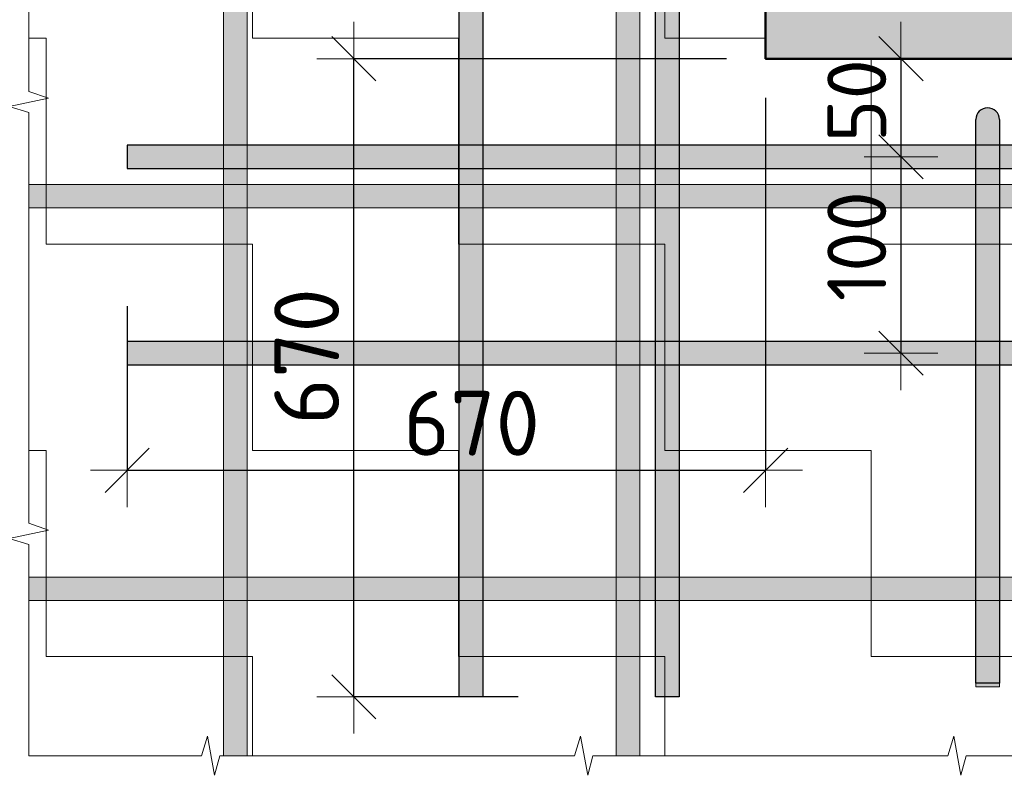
# Model space of a CAD drawing. Header units: metres. Extents: x -38 to 97, y -15 to 21.
# Tile 117 of 132: x 73.802 to 74.303, y 8.025 to 8.409. Entities that reach past the tile are written whole.
import ezdxf

# ---------------------------------------------------------------- set-up
doc = ezdxf.new("R2010")
doc.units = ezdxf.units.M
doc.header["$PDMODE"] = 65
doc.layers.add('XR$3$_3898', color=7, linetype='Continuous')
doc.layers.add('XR$5$_3898', color=7, linetype='Continuous')
doc.layers.add('XR$3$Размерная линия_ общее', color=7, linetype='Continuous', lineweight=13)
doc.layers.add('XR$5$Размерная линия_ общее', color=7, linetype='Continuous', lineweight=13)
doc.styles.add('ISOCPEUR', font='txt')
doc.dimstyles.new('DIMSTYLE_17', dxfattribs={"dimtxt": 0.03, "dimasz": 0.0375, "dimexe": 0, "dimexo": 1e-06, "dimgap": 0.015, "dimtad": 2, "dimdec": 0, "dimlfac": 1000, "dimrnd": 1, "dimzin": 12, "dimdsep": 46, "dimtxsty": 'ISOCPEUR', "dimblk1": 'ALL_ML_STRICH', "dimblk2": 'ALL_ML_STRICH', "dimsah": 1, "dimcen": 0, "dimse1": 1, "dimse2": 1, "dimclrd": 7, "dimclre": 256, "dimclrt": 7, "dimadec": 0, "dimazin": 0, "dimtfac": 1, "dimtdec": 0, "dimtix": 1, "dimtmove": 2, "dimatfit": 3, "dimfxl": 0, "dimtvp": 1.2, "dimtzin": 0, "dimlwd": 0, "dimlwe": -3, "dimarcsym": 0})
doc.dimstyles.new('DIMSTYLE_18', dxfattribs={"dimtxt": 0.03, "dimasz": 0.0375, "dimexe": 0, "dimexo": 1e-06, "dimgap": 0.015, "dimtad": 2, "dimdec": 0, "dimlfac": 1000, "dimrnd": 1, "dimzin": 12, "dimdsep": 46, "dimtxsty": 'ISOCPEUR', "dimblk1": 'ALL_ML_STRICH', "dimblk2": 'ALL_ML_STRICH', "dimsah": 1, "dimcen": 0, "dimse1": 1, "dimse2": 1, "dimclrd": 7, "dimclre": 256, "dimclrt": 7, "dimadec": 0, "dimazin": 0, "dimtfac": 1, "dimtdec": 0, "dimtix": 1, "dimtmove": 2, "dimatfit": 3, "dimfxl": 0, "dimtzin": 0, "dimlwd": 0, "dimlwe": -3, "dimarcsym": 0})
doc.dimstyles.new('DIMSTYLE_19', dxfattribs={"dimtxt": 0.03, "dimasz": 0.0375, "dimexe": 0, "dimexo": 1e-06, "dimgap": 0.015, "dimtad": 2, "dimdec": 0, "dimlfac": 1000, "dimrnd": 1, "dimzin": 12, "dimdsep": 46, "dimtxsty": 'ISOCPEUR', "dimblk1": 'ALL_ML_STRICH', "dimblk2": 'ALL_ML_STRICH', "dimsah": 1, "dimcen": 0, "dimse1": 1, "dimse2": 1, "dimclrd": 7, "dimclre": 256, "dimclrt": 7, "dimadec": 0, "dimazin": 0, "dimtfac": 1, "dimtdec": 0, "dimtix": 1, "dimtmove": 2, "dimatfit": 3, "dimfxl": 0, "dimtvp": 1.2, "dimtzin": 0, "dimlwd": 0, "dimlwe": -3, "dimarcsym": 0})
doc.dimstyles.new('DIMSTYLE_20', dxfattribs={"dimtxt": 0.03, "dimasz": 0.0375, "dimexe": 0, "dimexo": 1e-06, "dimgap": 0.015, "dimtad": 2, "dimdec": 0, "dimlfac": 1000, "dimrnd": 1, "dimzin": 12, "dimdsep": 46, "dimtxsty": 'ISOCPEUR', "dimblk1": 'ALL_ML_STRICH', "dimblk2": 'ALL_ML_STRICH', "dimsah": 1, "dimcen": 0, "dimse1": 1, "dimse2": 1, "dimclrd": 7, "dimclre": 256, "dimclrt": 7, "dimadec": 0, "dimazin": 0, "dimtfac": 1, "dimtdec": 0, "dimtix": 1, "dimtmove": 2, "dimatfit": 3, "dimfxl": 0, "dimtzin": 0, "dimlwd": 0, "dimlwe": -3, "dimarcsym": 0})
doc.dimstyles.new('DIMSTYLE_8', dxfattribs={"dimtxt": 0.033, "dimasz": 0.0375, "dimexe": 0, "dimexo": 0, "dimgap": 0.0165, "dimtad": 2, "dimdec": 0, "dimlfac": 1000, "dimrnd": 1, "dimzin": 12, "dimdsep": 46, "dimtxsty": 'ISOCPEUR', "dimblk1": 'ALL_ML_STRICH', "dimblk2": 'ALL_ML_STRICH', "dimsah": 1, "dimcen": 0, "dimclrd": 7, "dimclre": 256, "dimclrt": 7, "dimadec": 0, "dimazin": 0, "dimtfac": 1, "dimtdec": 0, "dimtix": 1, "dimtmove": 2, "dimatfit": 3, "dimfxl": 0, "dimtzin": 0, "dimlwd": 0, "dimlwe": -3, "dimarcsym": 0})
pattern_1 = [(0, (0.21, 0.21), (0.105, 0.105), [0.105, -0.105]), (90, (0.21, 0.21), (-0.105, 0.105), [0.105, -0.105])]

# ---------------------------------------------------------------- blocks, each defined once
blk = doc.blocks.new('СЛОЖНЫЙ_ОБЪЕКТ_12')
at = {"linetype": 'Continuous', "lineweight": 13, "transparency": 33554687}
blk.add_hatch(color=7, dxfattribs=at).paths.add_polyline_path([(74.11738, 8.0346), (74.11738, 8.6946), (74.10538, 8.6946), (74.10538, 8.0346)])
at = {"color": 7, "linetype": 'Continuous', "lineweight": 13, "transparency": 33554687}
blk.add_lwpolyline([(74.11738, 8.0346), (74.11738, 8.6946), (74.10538, 8.6946), (74.10538, 8.0346), (74.11738, 8.0346)], close=True, dxfattribs=at)
blk = doc.blocks.new('СЛОЖНЫЙ_ОБЪЕКТ_13')
at = {"linetype": 'Continuous', "lineweight": 13, "transparency": 33554687}
blk.add_hatch(color=7, dxfattribs=at).paths.add_polyline_path([(73.91738, 8.0346), (73.91738, 8.6946), (73.90538, 8.6946), (73.90538, 8.0346)])
at = {"color": 7, "linetype": 'Continuous', "lineweight": 13, "transparency": 33554687}
blk.add_lwpolyline([(73.91738, 8.0346), (73.91738, 8.6946), (73.90538, 8.6946), (73.90538, 8.0346), (73.91738, 8.0346)], close=True, dxfattribs=at)
blk = doc.blocks.new('ЭЛЕМЕНТ_УЗОРА_6')
at = {"color": 7, "linetype": 'Continuous', "lineweight": 13, "transparency": 33554687}
blk.add_line((73.80638, 8.0346), (73.80638, 8.0346), dxfattribs=at)
for points in [[(73.80638, 8.2546), (73.80638, 8.36218), (73.79638, 8.36526), (73.81638, 8.36944), (73.80638, 8.37296), (73.80638, 8.4746)], [(73.80638, 8.0346), (73.80638, 8.0346), (73.80638, 8.14218), (73.79638, 8.14526), (73.81638, 8.14944), (73.80638, 8.15296), (73.80638, 8.2546)], [(73.99638, 8.0346), (73.90347, 8.0346), (73.90081, 8.0246), (73.8972, 8.0446), (73.89416, 8.0346), (73.80638, 8.0346)], [(74.18638, 8.0346), (74.09347, 8.0346), (74.09081, 8.0246), (74.0872, 8.0446), (74.08416, 8.0346), (73.99638, 8.0346)], [(74.37638, 8.0346), (74.28347, 8.0346), (74.28081, 8.0246), (74.2772, 8.0446), (74.27416, 8.0346), (74.18638, 8.0346)]]:
    blk.add_lwpolyline(points, dxfattribs=at)
blk = doc.blocks.new('СЛОЖНЫЙ_ОБЪЕКТ_14')
at = {"linetype": 'Continuous', "lineweight": 13, "transparency": 33554687}
blk.add_hatch(color=7, dxfattribs=at).paths.add_polyline_path([(73.80638, 8.3256), (74.75638, 8.3256), (74.75638, 8.3136), (73.80638, 8.3136)], flags=16)
at = {"color": 7, "linetype": 'Continuous', "lineweight": 13, "transparency": 33554687}
blk.add_lwpolyline([(73.80638, 8.3256), (74.75638, 8.3256), (74.75638, 8.3136), (73.80638, 8.3136), (73.80638, 8.3256)], close=True, dxfattribs=at)
blk = doc.blocks.new('СЛОЖНЫЙ_ОБЪЕКТ_15')
at = {"linetype": 'Continuous', "lineweight": 13, "transparency": 33554687}
blk.add_hatch(color=7, dxfattribs=at).paths.add_polyline_path([(73.80638, 8.1256), (74.75638, 8.1256), (74.75638, 8.1136), (73.80638, 8.1136)], flags=16)
at = {"color": 7, "linetype": 'Continuous', "lineweight": 13, "transparency": 33554687}
blk.add_lwpolyline([(73.80638, 8.1256), (74.75638, 8.1256), (74.75638, 8.1136), (73.80638, 8.1136), (73.80638, 8.1256)], close=True, dxfattribs=at)
blk = doc.blocks.new('СЛОЖНЫЙ_ОБЪЕКТ_16')
at = {"linetype": 'Continuous', "lineweight": 25, "transparency": 33554687}
blk.add_hatch(color=8, dxfattribs=at).paths.add_polyline_path([(73.85638, 8.3336), (74.75638, 8.3336), (74.75638, 8.3456), (73.85638, 8.3456)])
at = {"color": 7, "linetype": 'Continuous', "lineweight": 25, "transparency": 33554687}
blk.add_line((73.85638, 8.3336), (74.75638, 8.3336), dxfattribs=at)
blk.add_lwpolyline([(74.75638, 8.3456), (73.85638, 8.3456), (73.85638, 8.3336)], dxfattribs=at)
blk = doc.blocks.new('СЛОЖНЫЙ_ОБЪЕКТ_17')
at = {"linetype": 'Continuous', "lineweight": 25, "true_color": 0x5f5f5f, "transparency": 33554687}
blk.add_hatch(color=251, dxfattribs=at).paths.add_polyline_path([(74.12538, 8.0646), (74.12538, 8.6946), (74.13738, 8.6946), (74.13738, 8.0646)], flags=16)
at = {"color": 7, "linetype": 'Continuous', "lineweight": 25, "transparency": 33554687}
blk.add_line((74.12538, 8.0646), (74.12538, 8.6946), dxfattribs=at)
blk.add_lwpolyline([(74.13738, 8.6946), (74.13738, 8.0646), (74.12538, 8.0646)], dxfattribs=at)
blk = doc.blocks.new('СЛОЖНЫЙ_ОБЪЕКТ_20')
at = {"linetype": 'Continuous', "lineweight": 13, "true_color": 0xc5c5c5, "transparency": 33554687}
for points in [[(74.2889, 8.36104), (74.28953, 8.36213), (74.29036, 8.36306), (74.29138, 8.3638), (74.29253, 8.36431), (74.29375, 8.36457), (74.29501, 8.36457), (74.29623, 8.36431), (74.29738, 8.3638), (74.29839, 8.36306), (74.29923, 8.36213), (74.29986, 8.36104), (74.30025, 8.35985), (74.30038, 8.3586), (74.30038, 8.0716), (74.28838, 8.0716), (74.28838, 8.3586), (74.28851, 8.35985)], [(74.28838, 8.0716), (74.30038, 8.0716), (74.30038, 8.0696), (74.28838, 8.0696)]]:
    blk.add_hatch(color=9, dxfattribs=at).paths.add_polyline_path(points, flags=16)
at = {"color": 7, "linetype": 'Continuous', "lineweight": 25, "transparency": 33554687}
blk.add_lwpolyline([(74.30038, 8.3586), (74.30038, 8.0716), (74.28838, 8.0716), (74.28838, 8.3586)], dxfattribs=at)
at = {"color": 7, "linetype": 'Continuous', "lineweight": 13, "transparency": 33554687}
blk.add_lwpolyline([(74.28838, 8.0716), (74.30038, 8.0716), (74.30038, 8.0696), (74.28838, 8.0696), (74.28838, 8.0716)], close=True, dxfattribs=at)
at = {"color": 7, "linetype": 'Continuous', "lineweight": 25, "transparency": 33554687}
blk.add_arc((74.29438, 8.3586), 0.006, 0, 180, dxfattribs=at)
blk = doc.blocks.new('СЛОЖНЫЙ_ОБЪЕКТ_26')
at = {"linetype": 'Continuous', "lineweight": 25, "true_color": 0x5f5f5f, "transparency": 33554687}
blk.add_hatch(color=251, dxfattribs=at).paths.add_polyline_path([(74.02538, 8.0646), (74.02538, 8.6946), (74.03738, 8.6946), (74.03738, 8.0646)], flags=16)
at = {"color": 7, "linetype": 'Continuous', "lineweight": 25, "transparency": 33554687}
blk.add_line((74.02538, 8.0646), (74.02538, 8.6946), dxfattribs=at)
blk.add_lwpolyline([(74.03738, 8.6946), (74.03738, 8.0646), (74.02538, 8.0646)], dxfattribs=at)
blk = doc.blocks.new('СЛОЖНЫЙ_ОБЪЕКТ_27')
at = {"linetype": 'Continuous', "lineweight": 25, "transparency": 33554687}
blk.add_hatch(color=8, dxfattribs=at).paths.add_polyline_path([(73.85638, 8.2336), (74.75638, 8.2336), (74.75638, 8.2456), (73.85638, 8.2456)])
at = {"color": 7, "linetype": 'Continuous', "lineweight": 25, "transparency": 33554687}
blk.add_line((73.85638, 8.2336), (74.75638, 8.2336), dxfattribs=at)
blk.add_lwpolyline([(74.75638, 8.2456), (73.85638, 8.2456), (73.85638, 8.2336)], dxfattribs=at)
blk = doc.blocks.new('ALL_ML_STRICH')
at = {"color": 0, "linetype": 'ByBlock', "lineweight": -2}
for p, q in [((0, -0.5), (0, 0.5)), ((-0.3, -0.3), (0.3, 0.3)), ((-1, 0), (0.5, 0))]:
    blk.add_line(p, q, dxfattribs=at)
blk = doc.blocks.new('*D131')
at = {"layer": 'DEFPOINTS', "color": 7, "linetype": 'Continuous', "lineweight": 13, "transparency": 33554687}
for p in [(74.22364, 8.3896), (74.25028, 8.3896), (74.22137, 8.3396)]:
    blk.add_point(p, dxfattribs=at)
at = {"layer": 'XR$3$Размерная линия_ общее', "color": 7, "linetype": 'Continuous', "lineweight": -2, "transparency": 33554687}
blk.add_line((74.25028, 8.3896), (74.25028, 8.3396), dxfattribs=at)
at = {"layer": 'XR$3$Размерная линия_ общее', "color": 7, "linetype": 'Continuous', "lineweight": 13, "transparency": 33554687, "xscale": 0.0375, "yscale": 0.0375, "zscale": 0.0375}
for p, rotation in [((74.25028, 8.3896), 90), ((74.25028, 8.3396), 270)]:
    blk.add_blockref('ALL_ML_STRICH', p, dxfattribs=dict(at, rotation=rotation))
at = {"layer": 'XR$3$Размерная линия_ общее', "color": 7, "linetype": 'Continuous', "lineweight": 13, "transparency": 33554687, "insert": (74.22778, 8.36822), "char_height": 0.03, "width": 0.06, "attachment_point": 5, "rotation": 90, "style": 'ISOCPEUR'}
blk.add_mtext('\\A1;{50}', dxfattribs=at)
blk = doc.blocks.new('*D132')
at = {"layer": 'DEFPOINTS', "color": 7, "linetype": 'Continuous', "lineweight": 13, "transparency": 33554687}
for p in [(74.22137, 8.3396), (74.25028, 8.3396), (74.22364, 8.2396)]:
    blk.add_point(p, dxfattribs=at)
at = {"layer": 'XR$3$Размерная линия_ общее', "color": 7, "linetype": 'Continuous', "lineweight": -2, "transparency": 33554687}
blk.add_line((74.25028, 8.3396), (74.25028, 8.2396), dxfattribs=at)
at = {"layer": 'XR$3$Размерная линия_ общее', "color": 7, "linetype": 'Continuous', "lineweight": 13, "transparency": 33554687, "xscale": 0.0375, "yscale": 0.0375, "zscale": 0.0375}
for p, rotation in [((74.25028, 8.3396), 90), ((74.25028, 8.2396), 270)]:
    blk.add_blockref('ALL_ML_STRICH', p, dxfattribs=dict(at, rotation=rotation))
at = {"layer": 'XR$3$Размерная линия_ общее', "color": 7, "linetype": 'Continuous', "lineweight": 13, "transparency": 33554687, "insert": (74.22778, 8.2941), "char_height": 0.03, "width": 0.09, "attachment_point": 5, "rotation": 90, "style": 'ISOCPEUR'}
blk.add_mtext('\\A1;{100}', dxfattribs=at)
blk = doc.blocks.new('*D165')
at = {"layer": 'DEFPOINTS', "color": 7, "linetype": 'Continuous', "lineweight": 13, "transparency": 33554687}
for p in [(74.18138, 8.3896), (73.97172, 8.0646), (74.07538, 8.0646)]:
    blk.add_point(p, dxfattribs=at)
at = {"layer": 'XR$3$Размерная линия_ общее', "color": 253, "linetype": 'Continuous', "lineweight": -2, "true_color": 0xa0a0a0, "transparency": 33554687}
for p, q in [((74.16138, 8.3896), (73.97172, 8.3896)), ((74.05538, 8.0646), (73.97172, 8.0646))]:
    blk.add_line(p, q, dxfattribs=at)
at = {"layer": 'XR$3$Размерная линия_ общее', "color": 7, "linetype": 'Continuous', "lineweight": -2, "transparency": 33554687}
blk.add_line((73.97172, 8.0646), (73.97172, 8.3896), dxfattribs=at)
at = {"layer": 'XR$3$Размерная линия_ общее', "color": 7, "linetype": 'Continuous', "lineweight": 13, "transparency": 33554687, "xscale": 0.0375, "yscale": 0.0375, "zscale": 0.0375}
for p, rotation in [((73.97172, 8.3896), 90), ((73.97172, 8.0646), 270)]:
    blk.add_blockref('ALL_ML_STRICH', p, dxfattribs=dict(at, rotation=rotation))
at = {"layer": 'XR$3$Размерная линия_ общее', "color": 7, "linetype": 'Continuous', "lineweight": 13, "transparency": 33554687, "insert": (73.93122, 8.2031), "char_height": 0.033, "width": 0.00165, "attachment_point": 1, "rotation": 90, "line_spacing_factor": 0.60241, "style": 'ISOCPEUR'}
blk.add_mtext('670', dxfattribs=at)
blk = doc.blocks.new('*D166')
at = {"layer": 'DEFPOINTS', "color": 7, "linetype": 'Continuous', "lineweight": 13, "transparency": 33554687}
for p in [(74.18138, 8.3896), (73.85638, 8.2836), (73.85638, 8.17994)]:
    blk.add_point(p, dxfattribs=at)
at = {"layer": 'XR$3$Размерная линия_ общее', "color": 253, "linetype": 'Continuous', "lineweight": -2, "true_color": 0xa0a0a0, "transparency": 33554687}
for p, q in [((74.18138, 8.3696), (74.18138, 8.17994)), ((73.85638, 8.2636), (73.85638, 8.17994))]:
    blk.add_line(p, q, dxfattribs=at)
at = {"layer": 'XR$3$Размерная линия_ общее', "color": 7, "linetype": 'Continuous', "lineweight": -2, "transparency": 33554687}
blk.add_line((73.85638, 8.17994), (74.18138, 8.17994), dxfattribs=at)
at = {"layer": 'XR$3$Размерная линия_ общее', "color": 7, "linetype": 'Continuous', "lineweight": 13, "transparency": 33554687, "xscale": 0.0375, "yscale": 0.0375, "zscale": 0.0375, "rotation": 180}
blk.add_blockref('ALL_ML_STRICH', (73.85638, 8.17994), dxfattribs=at)
at = {"layer": 'XR$3$Размерная линия_ общее', "color": 7, "linetype": 'Continuous', "lineweight": 13, "transparency": 33554687, "xscale": 0.0375, "yscale": 0.0375, "zscale": 0.0375}
blk.add_blockref('ALL_ML_STRICH', (74.18138, 8.17994), dxfattribs=at)
at = {"layer": 'XR$3$Размерная линия_ общее', "color": 7, "linetype": 'Continuous', "lineweight": 13, "transparency": 33554687, "insert": (73.99688, 8.22044), "char_height": 0.033, "width": 0.00165, "attachment_point": 1, "line_spacing_factor": 0.60241, "style": 'ISOCPEUR'}
blk.add_mtext('670', dxfattribs=at)
blk = doc.blocks.new('СЛОЖНЫЙ_ОБЪЕКТ_40')
at = {"linetype": 'Continuous', "lineweight": 13, "transparency": 33554687}
blk.add_hatch(color=7, dxfattribs=at).paths.add_polyline_path([(74.11738, 8.0346), (74.11738, 8.6946), (74.10538, 8.6946), (74.10538, 8.0346)])
at = {"color": 7, "linetype": 'Continuous', "lineweight": 13, "transparency": 33554687}
blk.add_lwpolyline([(74.11738, 8.0346), (74.11738, 8.6946), (74.10538, 8.6946), (74.10538, 8.0346), (74.11738, 8.0346)], close=True, dxfattribs=at)
blk = doc.blocks.new('СЛОЖНЫЙ_ОБЪЕКТ_41')
at = {"linetype": 'Continuous', "lineweight": 13, "transparency": 33554687}
blk.add_hatch(color=7, dxfattribs=at).paths.add_polyline_path([(73.91738, 8.0346), (73.91738, 8.6946), (73.90538, 8.6946), (73.90538, 8.0346)])
at = {"color": 7, "linetype": 'Continuous', "lineweight": 13, "transparency": 33554687}
blk.add_lwpolyline([(73.91738, 8.0346), (73.91738, 8.6946), (73.90538, 8.6946), (73.90538, 8.0346), (73.91738, 8.0346)], close=True, dxfattribs=at)
blk = doc.blocks.new('ЭЛЕМЕНТ_УЗОРА_13')
at = {"color": 7, "linetype": 'Continuous', "lineweight": 13, "transparency": 33554687}
blk.add_line((73.80638, 8.0346), (73.80638, 8.0346), dxfattribs=at)
for points in [[(73.80638, 8.2546), (73.80638, 8.36218), (73.79638, 8.36526), (73.81638, 8.36944), (73.80638, 8.37296), (73.80638, 8.4746)], [(73.80638, 8.0346), (73.80638, 8.0346), (73.80638, 8.14218), (73.79638, 8.14526), (73.81638, 8.14944), (73.80638, 8.15296), (73.80638, 8.2546)], [(73.99638, 8.0346), (73.90347, 8.0346), (73.90081, 8.0246), (73.8972, 8.0446), (73.89416, 8.0346), (73.80638, 8.0346)], [(74.18638, 8.0346), (74.09347, 8.0346), (74.09081, 8.0246), (74.0872, 8.0446), (74.08416, 8.0346), (73.99638, 8.0346)], [(74.37638, 8.0346), (74.28347, 8.0346), (74.28081, 8.0246), (74.2772, 8.0446), (74.27416, 8.0346), (74.18638, 8.0346)]]:
    blk.add_lwpolyline(points, dxfattribs=at)
blk = doc.blocks.new('СЛОЖНЫЙ_ОБЪЕКТ_42')
at = {"linetype": 'Continuous', "lineweight": 13, "transparency": 33554687}
blk.add_hatch(color=7, dxfattribs=at).paths.add_polyline_path([(73.80638, 8.3256), (74.75638, 8.3256), (74.75638, 8.3136), (73.80638, 8.3136)], flags=16)
at = {"color": 7, "linetype": 'Continuous', "lineweight": 13, "transparency": 33554687}
blk.add_lwpolyline([(73.80638, 8.3256), (74.75638, 8.3256), (74.75638, 8.3136), (73.80638, 8.3136), (73.80638, 8.3256)], close=True, dxfattribs=at)
blk = doc.blocks.new('СЛОЖНЫЙ_ОБЪЕКТ_43')
at = {"linetype": 'Continuous', "lineweight": 13, "transparency": 33554687}
blk.add_hatch(color=7, dxfattribs=at).paths.add_polyline_path([(73.80638, 8.1256), (74.75638, 8.1256), (74.75638, 8.1136), (73.80638, 8.1136)], flags=16)
at = {"color": 7, "linetype": 'Continuous', "lineweight": 13, "transparency": 33554687}
blk.add_lwpolyline([(73.80638, 8.1256), (74.75638, 8.1256), (74.75638, 8.1136), (73.80638, 8.1136), (73.80638, 8.1256)], close=True, dxfattribs=at)
blk = doc.blocks.new('СЛОЖНЫЙ_ОБЪЕКТ_44')
at = {"linetype": 'Continuous', "lineweight": 25, "transparency": 33554687}
blk.add_hatch(color=8, dxfattribs=at).paths.add_polyline_path([(73.85638, 8.3336), (74.75638, 8.3336), (74.75638, 8.3456), (73.85638, 8.3456)])
at = {"color": 7, "linetype": 'Continuous', "lineweight": 25, "transparency": 33554687}
blk.add_line((73.85638, 8.3336), (74.75638, 8.3336), dxfattribs=at)
blk.add_lwpolyline([(74.75638, 8.3456), (73.85638, 8.3456), (73.85638, 8.3336)], dxfattribs=at)
blk = doc.blocks.new('СЛОЖНЫЙ_ОБЪЕКТ_45')
at = {"linetype": 'Continuous', "lineweight": 25, "true_color": 0x5f5f5f, "transparency": 33554687}
blk.add_hatch(color=251, dxfattribs=at).paths.add_polyline_path([(74.12538, 8.0646), (74.12538, 8.6946), (74.13738, 8.6946), (74.13738, 8.0646)], flags=16)
at = {"color": 7, "linetype": 'Continuous', "lineweight": 25, "transparency": 33554687}
blk.add_line((74.12538, 8.0646), (74.12538, 8.6946), dxfattribs=at)
blk.add_lwpolyline([(74.13738, 8.6946), (74.13738, 8.0646), (74.12538, 8.0646)], dxfattribs=at)
blk = doc.blocks.new('СЛОЖНЫЙ_ОБЪЕКТ_48')
at = {"linetype": 'Continuous', "lineweight": 13, "true_color": 0xc5c5c5, "transparency": 33554687}
for points in [[(74.2889, 8.36104), (74.28953, 8.36213), (74.29036, 8.36306), (74.29138, 8.3638), (74.29253, 8.36431), (74.29375, 8.36457), (74.29501, 8.36457), (74.29623, 8.36431), (74.29738, 8.3638), (74.29839, 8.36306), (74.29923, 8.36213), (74.29986, 8.36104), (74.30025, 8.35985), (74.30038, 8.3586), (74.30038, 8.0716), (74.28838, 8.0716), (74.28838, 8.3586), (74.28851, 8.35985)], [(74.28838, 8.0716), (74.30038, 8.0716), (74.30038, 8.0696), (74.28838, 8.0696)]]:
    blk.add_hatch(color=9, dxfattribs=at).paths.add_polyline_path(points, flags=16)
at = {"color": 7, "linetype": 'Continuous', "lineweight": 25, "transparency": 33554687}
blk.add_lwpolyline([(74.30038, 8.3586), (74.30038, 8.0716), (74.28838, 8.0716), (74.28838, 8.3586)], dxfattribs=at)
at = {"color": 7, "linetype": 'Continuous', "lineweight": 13, "transparency": 33554687}
blk.add_lwpolyline([(74.28838, 8.0716), (74.30038, 8.0716), (74.30038, 8.0696), (74.28838, 8.0696), (74.28838, 8.0716)], close=True, dxfattribs=at)
at = {"color": 7, "linetype": 'Continuous', "lineweight": 25, "transparency": 33554687}
blk.add_arc((74.29438, 8.3586), 0.006, 0, 180, dxfattribs=at)
blk = doc.blocks.new('СЛОЖНЫЙ_ОБЪЕКТ_54')
at = {"linetype": 'Continuous', "lineweight": 25, "true_color": 0x5f5f5f, "transparency": 33554687}
blk.add_hatch(color=251, dxfattribs=at).paths.add_polyline_path([(74.02538, 8.0646), (74.02538, 8.6946), (74.03738, 8.6946), (74.03738, 8.0646)], flags=16)
at = {"color": 7, "linetype": 'Continuous', "lineweight": 25, "transparency": 33554687}
blk.add_line((74.02538, 8.0646), (74.02538, 8.6946), dxfattribs=at)
blk.add_lwpolyline([(74.03738, 8.6946), (74.03738, 8.0646), (74.02538, 8.0646)], dxfattribs=at)
blk = doc.blocks.new('СЛОЖНЫЙ_ОБЪЕКТ_55')
at = {"linetype": 'Continuous', "lineweight": 25, "transparency": 33554687}
blk.add_hatch(color=8, dxfattribs=at).paths.add_polyline_path([(73.85638, 8.2336), (74.75638, 8.2336), (74.75638, 8.2456), (73.85638, 8.2456)])
at = {"color": 7, "linetype": 'Continuous', "lineweight": 25, "transparency": 33554687}
blk.add_line((73.85638, 8.2336), (74.75638, 8.2336), dxfattribs=at)
blk.add_lwpolyline([(74.75638, 8.2456), (73.85638, 8.2456), (73.85638, 8.2336)], dxfattribs=at)
blk = doc.blocks.new('*D689')
at = {"layer": 'DEFPOINTS', "color": 7, "linetype": 'Continuous', "lineweight": 13, "transparency": 33554687}
for p in [(74.22364, 8.3896), (74.25028, 8.3896), (74.22137, 8.3396)]:
    blk.add_point(p, dxfattribs=at)
at = {"layer": 'XR$5$Размерная линия_ общее', "color": 7, "linetype": 'Continuous', "lineweight": -2, "transparency": 33554687}
blk.add_line((74.25028, 8.3896), (74.25028, 8.3396), dxfattribs=at)
at = {"layer": 'XR$5$Размерная линия_ общее', "color": 7, "linetype": 'Continuous', "lineweight": 13, "transparency": 33554687, "xscale": 0.0375, "yscale": 0.0375, "zscale": 0.0375}
for p, rotation in [((74.25028, 8.3896), 90), ((74.25028, 8.3396), 270)]:
    blk.add_blockref('ALL_ML_STRICH', p, dxfattribs=dict(at, rotation=rotation))
at = {"layer": 'XR$5$Размерная линия_ общее', "color": 7, "linetype": 'Continuous', "lineweight": 13, "transparency": 33554687, "insert": (74.22778, 8.36822), "char_height": 0.03, "width": 0.06, "attachment_point": 5, "rotation": 90, "style": 'ISOCPEUR'}
blk.add_mtext('\\A1;{50}', dxfattribs=at)
blk = doc.blocks.new('*D690')
at = {"layer": 'DEFPOINTS', "color": 7, "linetype": 'Continuous', "lineweight": 13, "transparency": 33554687}
for p in [(74.22137, 8.3396), (74.25028, 8.3396), (74.22364, 8.2396)]:
    blk.add_point(p, dxfattribs=at)
at = {"layer": 'XR$5$Размерная линия_ общее', "color": 7, "linetype": 'Continuous', "lineweight": -2, "transparency": 33554687}
blk.add_line((74.25028, 8.3396), (74.25028, 8.2396), dxfattribs=at)
at = {"layer": 'XR$5$Размерная линия_ общее', "color": 7, "linetype": 'Continuous', "lineweight": 13, "transparency": 33554687, "xscale": 0.0375, "yscale": 0.0375, "zscale": 0.0375}
for p, rotation in [((74.25028, 8.3396), 90), ((74.25028, 8.2396), 270)]:
    blk.add_blockref('ALL_ML_STRICH', p, dxfattribs=dict(at, rotation=rotation))
at = {"layer": 'XR$5$Размерная линия_ общее', "color": 7, "linetype": 'Continuous', "lineweight": 13, "transparency": 33554687, "insert": (74.22778, 8.2941), "char_height": 0.03, "width": 0.09, "attachment_point": 5, "rotation": 90, "style": 'ISOCPEUR'}
blk.add_mtext('\\A1;{100}', dxfattribs=at)
blk = doc.blocks.new('*D744')
at = {"layer": 'DEFPOINTS', "color": 7, "linetype": 'Continuous', "lineweight": 13, "transparency": 33554687}
for p in [(74.18138, 8.3896), (73.85638, 8.2836), (73.85638, 8.17994)]:
    blk.add_point(p, dxfattribs=at)
at = {"layer": 'XR$5$Размерная линия_ общее', "color": 253, "linetype": 'Continuous', "lineweight": -2, "true_color": 0xa0a0a0, "transparency": 33554687}
for p, q in [((74.18138, 8.3696), (74.18138, 8.17994)), ((73.85638, 8.2636), (73.85638, 8.17994))]:
    blk.add_line(p, q, dxfattribs=at)
at = {"layer": 'XR$5$Размерная линия_ общее', "color": 7, "linetype": 'Continuous', "lineweight": -2, "transparency": 33554687}
blk.add_line((73.85638, 8.17994), (74.18138, 8.17994), dxfattribs=at)
at = {"layer": 'XR$5$Размерная линия_ общее', "color": 7, "linetype": 'Continuous', "lineweight": 13, "transparency": 33554687, "xscale": 0.0375, "yscale": 0.0375, "zscale": 0.0375, "rotation": 180}
blk.add_blockref('ALL_ML_STRICH', (73.85638, 8.17994), dxfattribs=at)
at = {"layer": 'XR$5$Размерная линия_ общее', "color": 7, "linetype": 'Continuous', "lineweight": 13, "transparency": 33554687, "xscale": 0.0375, "yscale": 0.0375, "zscale": 0.0375}
blk.add_blockref('ALL_ML_STRICH', (74.18138, 8.17994), dxfattribs=at)
at = {"layer": 'XR$5$Размерная линия_ общее', "color": 7, "linetype": 'Continuous', "lineweight": 13, "transparency": 33554687, "insert": (73.99688, 8.22044), "char_height": 0.033, "width": 0.00165, "attachment_point": 1, "line_spacing_factor": 0.60241, "style": 'ISOCPEUR'}
blk.add_mtext('670', dxfattribs=at)
blk = doc.blocks.new('*D745')
at = {"layer": 'DEFPOINTS', "color": 7, "linetype": 'Continuous', "lineweight": 13, "transparency": 33554687}
for p in [(74.18138, 8.3896), (73.97172, 8.0646), (74.07538, 8.0646)]:
    blk.add_point(p, dxfattribs=at)
at = {"layer": 'XR$5$Размерная линия_ общее', "color": 253, "linetype": 'Continuous', "lineweight": -2, "true_color": 0xa0a0a0, "transparency": 33554687}
for p, q in [((74.16138, 8.3896), (73.97172, 8.3896)), ((74.05538, 8.0646), (73.97172, 8.0646))]:
    blk.add_line(p, q, dxfattribs=at)
at = {"layer": 'XR$5$Размерная линия_ общее', "color": 7, "linetype": 'Continuous', "lineweight": -2, "transparency": 33554687}
blk.add_line((73.97172, 8.0646), (73.97172, 8.3896), dxfattribs=at)
at = {"layer": 'XR$5$Размерная линия_ общее', "color": 7, "linetype": 'Continuous', "lineweight": 13, "transparency": 33554687, "xscale": 0.0375, "yscale": 0.0375, "zscale": 0.0375}
for p, rotation in [((73.97172, 8.3896), 90), ((73.97172, 8.0646), 270)]:
    blk.add_blockref('ALL_ML_STRICH', p, dxfattribs=dict(at, rotation=rotation))
at = {"layer": 'XR$5$Размерная линия_ общее', "color": 7, "linetype": 'Continuous', "lineweight": 13, "transparency": 33554687, "insert": (73.93122, 8.2031), "char_height": 0.033, "width": 0.00165, "attachment_point": 1, "rotation": 90, "line_spacing_factor": 0.60241, "style": 'ISOCPEUR'}
blk.add_mtext('670', dxfattribs=at)

msp = doc.modelspace()

# ---------------------------------------------------------------- hatches: boundary and pattern name
at = {"linetype": 'Continuous', "lineweight": 13, "transparency": 33554687}
h = msp.add_hatch(dxfattribs=at)
h.set_pattern_fill('____', scale=0.105, style=0, pattern_type=2)
h.set_pattern_definition(pattern_1)
h.paths.add_polyline_path([(73.80638, 8.6946), (73.80638, 8.0346), (74.75638, 8.0346), (74.75638, 8.3896), (74.18138, 8.3896), (74.18138, 8.6946)], flags=0)
h = msp.add_hatch(dxfattribs=at)
h.set_pattern_fill('____', scale=0.105, style=0, pattern_type=2)
h.set_pattern_definition(pattern_1)
h.paths.add_polyline_path([(73.80638, 8.6946), (73.80638, 8.0346), (74.75638, 8.0346), (74.75638, 8.3896), (74.18138, 8.3896), (74.18138, 8.6946)], flags=0)
at = {"linetype": 'Continuous', "lineweight": 13, "true_color": 0x696969, "transparency": 33554687}
msp.add_hatch(color=251, dxfattribs=at).paths.add_polyline_path([(74.75638, 8.4106), (74.25957, 8.46779), (74.18138, 8.6946), (74.18138, 8.3896), (74.75638, 8.3896)])
msp.add_hatch(color=251, dxfattribs=at).paths.add_polyline_path([(74.75638, 8.4106), (74.25957, 8.46779), (74.18138, 8.6946), (74.18138, 8.3896), (74.75638, 8.3896)])

# ---------------------------------------------------------------- linework, layer by layer
at = {"layer": 'XR$3$_3898', "color": 7, "linetype": 'Continuous', "lineweight": 50, "transparency": 33554687}
msp.add_lwpolyline([(74.75638, 8.3896), (74.18138, 8.3896), (74.18138, 8.6946)], dxfattribs=at)
at = {"layer": 'XR$5$_3898', "color": 7, "linetype": 'Continuous', "lineweight": 50, "transparency": 33554687}
msp.add_lwpolyline([(74.75638, 8.3896), (74.18138, 8.3896), (74.18138, 8.6946)], dxfattribs=at)

# ---------------------------------------------------------------- block references
at = {"color": 7, "linetype": 'Continuous', "lineweight": 13, "transparency": 33554687}
for name in ['ЭЛЕМЕНТ_УЗОРА_6', 'ЭЛЕМЕНТ_УЗОРА_13', 'СЛОЖНЫЙ_ОБЪЕКТ_13', 'СЛОЖНЫЙ_ОБЪЕКТ_41', 'СЛОЖНЫЙ_ОБЪЕКТ_12', 'СЛОЖНЫЙ_ОБЪЕКТ_40', 'СЛОЖНЫЙ_ОБЪЕКТ_20', 'СЛОЖНЫЙ_ОБЪЕКТ_48', 'СЛОЖНЫЙ_ОБЪЕКТ_14', 'СЛОЖНЫЙ_ОБЪЕКТ_42', 'СЛОЖНЫЙ_ОБЪЕКТ_15', 'СЛОЖНЫЙ_ОБЪЕКТ_43']:
    msp.add_blockref(name, (0, 0), dxfattribs=at)
at = {"color": 7, "linetype": 'Continuous', "lineweight": 25, "transparency": 33554687}
for name in ['СЛОЖНЫЙ_ОБЪЕКТ_26', 'СЛОЖНЫЙ_ОБЪЕКТ_54', 'СЛОЖНЫЙ_ОБЪЕКТ_17', 'СЛОЖНЫЙ_ОБЪЕКТ_45', 'СЛОЖНЫЙ_ОБЪЕКТ_16', 'СЛОЖНЫЙ_ОБЪЕКТ_44', 'СЛОЖНЫЙ_ОБЪЕКТ_27', 'СЛОЖНЫЙ_ОБЪЕКТ_55']:
    msp.add_blockref(name, (0, 0), dxfattribs=at)

# ---------------------------------------------------------------- dimensions: what is measured, and where the dimension line sits
at = {"layer": 'XR$3$Размерная линия_ общее', "color": 7, "linetype": 'Continuous', "lineweight": 13, "transparency": 33554687}
dim = msp.add_linear_dim(base=(73.97172, 8.3896), p1=(74.05538, 8.0646), p2=(74.16138, 8.3896), angle=90, text='670', dimstyle='DIMSTYLE_8', override={"dimpost": '<>', "dimclrd": 7, "dimclre": 253, "dimclrt": 7, "dimlwd": 0, "dimlwe": 65533}, dxfattribs=at)
dim.commit()
dim.dimension.update_dxf_attribs({"geometry": '*D165', "text_midpoint": (73.95522, 8.2271), "dimtype": 160})
for base, p1, p2, dimstyle, picture, middle in [((74.25028, 8.3396), (74.22364, 8.3896), (74.22137, 8.3396), 'DIMSTYLE_17', '*D131', (74.22778, 8.36822)), ((74.25028, 8.2396), (74.22137, 8.3396), (74.22364, 8.2396), 'DIMSTYLE_18', '*D132', (74.22778, 8.2941))]:
    dim = msp.add_linear_dim(base=base, p1=p1, p2=p2, angle=270, dimstyle=dimstyle, override={"dimpost": '<>', "dimclrd": 7, "dimclre": 253, "dimclrt": 7, "dimlwd": 0, "dimlwe": 65533}, dxfattribs=at)
    dim.commit()
    dim.dimension.update_dxf_attribs({"geometry": picture, "text_midpoint": middle, "dimtype": 160})
dim = msp.add_linear_dim(base=(74.18138, 8.17994), p1=(73.85638, 8.2636), p2=(74.18138, 8.3696), text='670', dimstyle='DIMSTYLE_8', override={"dimpost": '<>', "dimclrd": 7, "dimclre": 253, "dimclrt": 7, "dimlwd": 0, "dimlwe": 65533}, dxfattribs=at)
dim.commit()
dim.dimension.update_dxf_attribs({"geometry": '*D166', "text_midpoint": (74.01888, 8.19644), "dimtype": 160})
at = {"layer": 'XR$5$Размерная линия_ общее', "color": 7, "linetype": 'Continuous', "lineweight": 13, "transparency": 33554687}
dim = msp.add_linear_dim(base=(73.97172, 8.3896), p1=(74.05538, 8.0646), p2=(74.16138, 8.3896), angle=90, text='670', dimstyle='DIMSTYLE_8', override={"dimpost": '<>', "dimclrd": 7, "dimclre": 253, "dimclrt": 7, "dimlwd": 0, "dimlwe": 65533}, dxfattribs=at)
dim.commit()
dim.dimension.update_dxf_attribs({"geometry": '*D745', "text_midpoint": (73.95522, 8.2271), "dimtype": 160})
for base, p1, p2, dimstyle, picture, middle in [((74.25028, 8.3396), (74.22364, 8.3896), (74.22137, 8.3396), 'DIMSTYLE_19', '*D689', (74.22778, 8.36822)), ((74.25028, 8.2396), (74.22137, 8.3396), (74.22364, 8.2396), 'DIMSTYLE_20', '*D690', (74.22778, 8.2941))]:
    dim = msp.add_linear_dim(base=base, p1=p1, p2=p2, angle=270, dimstyle=dimstyle, override={"dimpost": '<>', "dimclrd": 7, "dimclre": 253, "dimclrt": 7, "dimlwd": 0, "dimlwe": 65533}, dxfattribs=at)
    dim.commit()
    dim.dimension.update_dxf_attribs({"geometry": picture, "text_midpoint": middle, "dimtype": 160})
dim = msp.add_linear_dim(base=(74.18138, 8.17994), p1=(73.85638, 8.2636), p2=(74.18138, 8.3696), text='670', dimstyle='DIMSTYLE_8', override={"dimpost": '<>', "dimclrd": 7, "dimclre": 253, "dimclrt": 7, "dimlwd": 0, "dimlwe": 65533}, dxfattribs=at)
dim.commit()
dim.dimension.update_dxf_attribs({"geometry": '*D744', "text_midpoint": (74.01888, 8.19644), "dimtype": 160})

doc.saveas('drawing.dxf')
